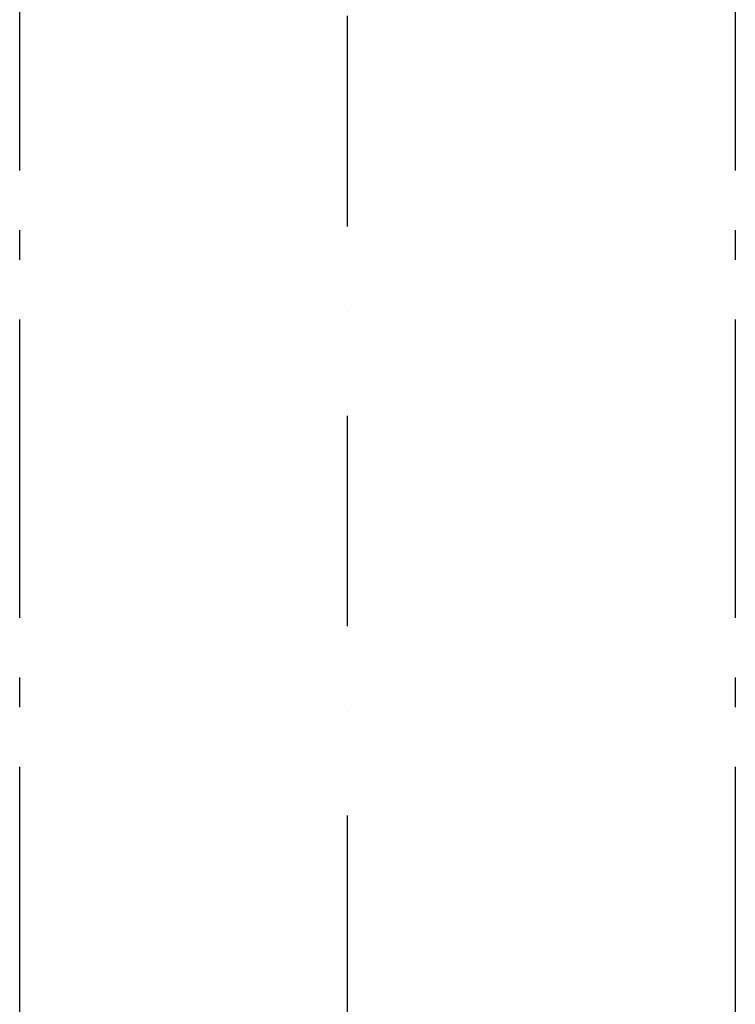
# Model space of a CAD drawing. Header units: millimetres. Extents: x -117798 to 93698, y -182207 to 252400.
# Tile 35 of 256: x -68673 to -67473, y -42414 to -40763. Entities that reach past the tile are written whole.
import ezdxf
from ezdxf.enums import TextEntityAlignment as Align

# ---------------------------------------------------------------- set-up
doc = ezdxf.new("R2010")
doc.units = ezdxf.units.MM
doc.header["$LTSCALE"] = 0.5
doc.header["$MEASUREMENT"] = 0
for name, pattern in [('Akselinje', [1500, 1000, -200, 100, -200]), ('PLINE', [0]), ('Prikk & stiplet', [1340.555525, 705.555534, -352.777767, 0, -282.222223])]:
    doc.linetypes.add(name, pattern=pattern)
doc.layers.add('82-- Modullinjer', color=7, linetype='Continuous')
doc.layers.add('852- Snittmarkør', color=7, linetype='Continuous')
doc.styles.add('GENERATED_STYLE_4', font='arial.ttf')

# ---------------------------------------------------------------- blocks, each defined once
blk = doc.blocks.new('Standard grid marker[210]', base_point=(-68673.2, 26434.4))
at = {"layer": '82-- Modullinjer', "linetype": 'Akselinje'}
blk.add_line((-68673.2, 26234.4), (-68673.2, -50374.4), dxfattribs=at)
at = {"layer": '82-- Modullinjer', "style": 'GENERATED_STYLE_4'}
for tag, p in [('AC_MarkerText_1_0', (-68800.7, 26644.4)), ('AC_MarkerText_1_1', (-68800.7, -50864.4))]:
    blk.add_attdef(tag, text='', height=175, rotation=90, dxfattribs=at).set_placement(p, align=Align.TOP_CENTER)
blk = doc.blocks.new('Standard grid marker[211]', base_point=(-67473.2, 26434.4))
at = {"layer": '82-- Modullinjer', "linetype": 'Akselinje'}
blk.add_line((-67473.2, 26234.4), (-67473.2, -50374.4), dxfattribs=at)
at = {"layer": '82-- Modullinjer', "style": 'GENERATED_STYLE_4'}
for tag, p in [('AC_MarkerText_1_0', (-67600.7, 26644.4)), ('AC_MarkerText_1_1', (-67600.7, -50864.4))]:
    blk.add_attdef(tag, text='', height=175, rotation=90, dxfattribs=at).set_placement(p, align=Align.TOP_CENTER)

msp = doc.modelspace()

# ---------------------------------------------------------------- linework, layer by layer
at = {"layer": '852- Snittmarkør', "linetype": 'Prikk & stiplet'}
msp.add_line((-68123.2, -49153.9), (-68123.2, 6068), dxfattribs=at)

# ---------------------------------------------------------------- block references
at = {"layer": '82-- Modullinjer', "linetype": 'PLINE'}
for name, p in [('Standard grid marker[210]', (-68673.2, 26434.4)), ('Standard grid marker[211]', (-67473.2, 26434.4))]:
    msp.add_blockref(name, p, dxfattribs=at)

doc.saveas('drawing.dxf')
